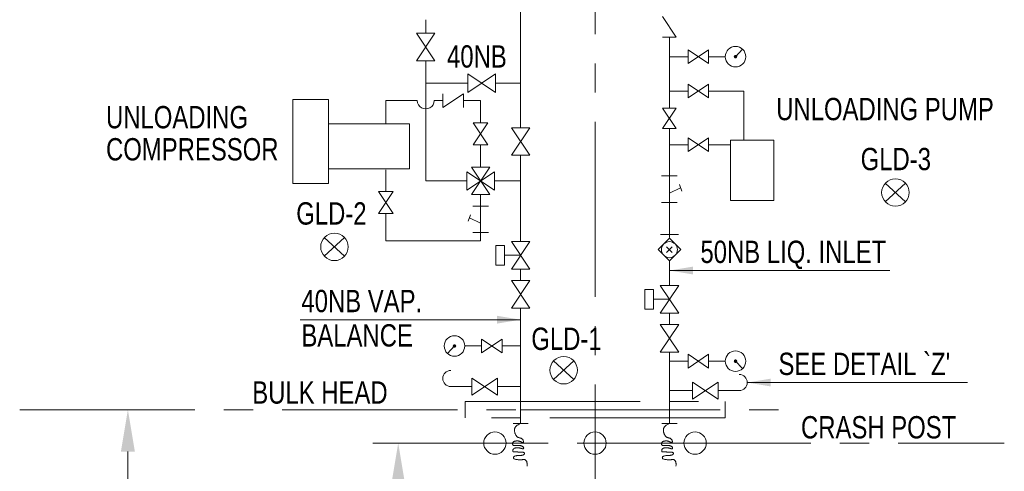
# Model space of a CAD drawing. Header units: millimetres. Extents: x 675887 to 845087, y 647781 to 767581.
# Tile 3 of 16: x 709272 to 724034, y 709224 to 715994. Entities that reach past the tile are written whole.
import ezdxf

# ---------------------------------------------------------------- set-up
doc = ezdxf.new("R2010")
doc.units = ezdxf.units.MM
doc.header["$LTSCALE"] = 3500
doc.header["$MEASUREMENT"] = 0
doc.linetypes.add('CENTER2', pattern=[1.125, 0.75, -0.125, 0.125, -0.125])
for name, color, linetype, lineweight in [('dim', 7, 'Continuous', 25), ('P1', 2, 'Continuous', 30), ('PPPP', 7, 'Continuous', 30), ('text', 3, 'Continuous', 25)]:
    doc.layers.add(name, color=color, linetype=linetype, lineweight=lineweight)
doc.styles.add('DIM', font='txt', dxfattribs={"width": 0.8})

msp = doc.modelspace()

# ---------------------------------------------------------------- linework, layer by layer
at = {"lineweight": 15}
for p, q in [((716780.7866732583, 714374.0623818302), (716780.7866732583, 720372.6881489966)), ((715359.1815522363, 715992.7854175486), (715359.1815522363, 715791.8270162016)), ((719013.5919889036, 714668.7456760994), (719013.5919889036, 715734.0513461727)), ((715359.1815522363, 715042.5289597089), (715991.150457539, 715042.5289597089)), ((716404.8698339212, 715042.528959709), (716780.7866732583, 715042.5289597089)), ((714762.6815522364, 714782.0000000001), (714762.6815522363, 714432.3129464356)), ((720128.4773498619, 714923.8146429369), (720128.4773498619, 714188.7459790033)), ((715113.8558840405, 714432.3129464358), (713902.8773052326, 714432.3129464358)), ((715113.8558840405, 714432.3129464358), (715113.8558840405, 713756.9202313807)), ((719013.5919889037, 713506.3850478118), (719013.5919889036, 714360.918759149)), ((719013.5919889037, 713933.6519034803), (719013.5919889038, 714140.307154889)), ((719291.3426065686, 714119.6106501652), (719013.5919889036, 714119.6106501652)), ((719926.8728993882, 714119.6106501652), (719599.169523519, 714119.6106501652)), ((716780.7866732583, 712668.7274920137), (716780.7866732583, 713960.343005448)), ((715113.8558840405, 713756.9202313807), (713902.8773052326, 713756.9202313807)), ((714762.6815522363, 713744.9202313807), (714762.6815522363, 713419.8198038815)), ((716388.859688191, 713577.5116156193), (716780.7866732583, 713577.5116156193)), ((719013.5919889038, 712728.8709903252), (719013.5919889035, 713361.9546478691)), ((719013.5919889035, 713079.4546478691), (719013.5919889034, 713255.1232854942)), ((714762.6815522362, 713088.8443027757), (714762.6815522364, 712681)), ((716780.786673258, 709939.3125853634), (716780.7866732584, 711669.0081156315)), ((719013.5919889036, 709939.3125853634), (719013.5919889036, 711009.946592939)), ((716780.7866732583, 710147.3632974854), (719013.5919889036, 710147.3632974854)), ((717897.1893310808, 709647.3632974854), (719397.1893310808, 709647.3632974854))]:
    msp.add_line(p, q, dxfattribs=at)
at = {"linetype": 'CENTER2', "lineweight": 15}
for p, q in [((717897.189331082, 707900.7882572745), (717897.189331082, 718947.2882572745)), ((709271.546180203, 710147.3632974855), (720765.5738785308, 710147.3632974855)), ((714568.2654536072, 709647.3632974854), (724033.6551915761, 709647.3632974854))]:
    msp.add_line(p, q, dxfattribs=at)
at = {"color": 1, "lineweight": 15}
for p, q in [((722316.3786621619, 712233.7442159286), (719013.5919889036, 712233.7442159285)), ((713478, 711496.2882572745), (716780.7866732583, 711496.2882572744)), ((723482.8950003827, 710554.3272532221), (720180.1083271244, 710554.327253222)), ((710893.8079220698, 706327.363297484), (710893.8079220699, 709520.1632974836))]:
    msp.add_line(p, q, dxfattribs=at)
at = {"lineweight": 15}
for points in [[(713366.0792802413, 714798.5617471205), (713902.8773052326, 714798.5617471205), (713902.8773052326, 713540.341558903), (713366.0792802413, 713540.341558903)], [(719926.8728993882, 714188.7459790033), (720577.466166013, 714188.7459790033), (720577.466166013, 713282.7152966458), (719926.8728993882, 713282.7152966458)]]:
    msp.add_lwpolyline(points, close=True, dxfattribs=at)
at = {"linetype": 'CENTER2', "lineweight": 15}
msp.add_lwpolyline([(715948.2689530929, 710267.8968047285), (719846.1097090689, 710267.8968047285), (719846.1097090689, 710026.8297902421), (715948.2689530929, 710026.8297902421)], close=True, dxfattribs=at)
at = {"lineweight": 15}
for centre in [(716397.1893310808, 709647.3632974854), (717897.1893310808, 709647.3632974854), (719397.1893310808, 709647.3632974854)]:
    msp.add_circle(centre, 167.9595170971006, dxfattribs=at)
at = {"color": 1, "lineweight": 15}
for points in [[(719364.8239889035, 712292.2828825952), (719364.8239889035, 712175.2055492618), (719013.5919889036, 712233.7442159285)], [(716429.5546732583, 711554.8269239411), (716429.5546732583, 711437.7495906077), (716780.7866732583, 711496.2882572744)], [(720531.3403271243, 710612.8659198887), (720531.3403271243, 710495.7885865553), (720180.1083271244, 710554.327253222)], [(710789.2745887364, 709520.1632974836), (710998.3412554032, 709520.1632974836), (710893.8079220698, 710147.3632974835)], [(714842.4974890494, 709020.1632974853), (715051.5641557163, 709020.1632974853), (714947.0308223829, 709647.3632974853)]]:
    msp.add_solid(points, dxfattribs=at)
at = {"layer": 'dim', "color": 0, "lineweight": 15}
for points in [[(716780.786673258, 709939.3125853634), (716759.3524525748, 709929.4474581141), (716742.5905335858, 709920.8078813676), (716729.8494957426, 709913.2554465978), (716720.4779185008, 709906.6517452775), (716713.8243813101, 709900.8583688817), (716709.2374636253, 709895.736908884), (716706.0657448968, 709891.1489567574), (716703.6578045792, 709886.9561039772), (716701.4737245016, 709883.0283499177), (716699.4195960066, 709879.2693255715), (716697.5130128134, 709875.591069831), (716695.7715686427, 709871.905621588), (716694.2128572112, 709868.1250197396), (716692.8544722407, 709864.1613031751), (716691.7140074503, 709859.9265107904), (716690.8090565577, 709855.3326814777), (716690.1585435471, 709850.3110686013), (716689.7867134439, 709844.8697834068), (716689.7191415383, 709839.0361516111), (716689.9814031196, 709832.8374989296), (716690.599073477, 709826.301151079), (716691.5977278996, 709819.4544337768), (716693.0029416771, 709812.3246727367), (716694.8402901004, 709804.9391936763), (716697.1239584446, 709797.3433581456), (716699.8225719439, 709789.654671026), (716702.8933658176, 709782.0086730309), (716706.2935752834, 709774.540904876), (716709.9804355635, 709767.3869072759), (716713.9111818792, 709760.6822209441), (716718.0430494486, 709754.5623865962), (716722.3332734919, 709749.162944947), (716726.7513938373, 709744.5777511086), (716731.3161687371, 709740.7339177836), (716736.0586610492, 709737.5168720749), (716741.0099336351, 709734.8120410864), (716746.2010493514, 709732.5048519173), (716751.6630710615, 709730.4807316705), (716757.4270616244, 709728.625107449), (716763.5240838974, 709726.8234063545), (716769.955096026, 709724.9645140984), (716776.6006372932, 709722.951150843), (716783.311142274, 709720.6894953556), (716789.9370455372, 709718.0857264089), (716796.3287816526, 709715.0460227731), (716802.3367851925, 709711.4765632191), (716807.811490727, 709707.2835265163), (716812.6033328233, 709702.3730914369), (716816.588013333, 709696.7133564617), (716819.7423032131, 709690.5200989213), (716822.0682407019, 709684.0710158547), (716823.5678640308, 709677.6438043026), (716824.2432114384, 709671.5161613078), (716824.0963211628, 709665.9657839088), (716823.1292314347, 709661.2703691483), (716821.3439804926, 709657.7076140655), (716818.7626048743, 709655.4776792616), (716815.4871343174, 709654.4705795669), (716811.6395968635, 709654.4987933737), (716807.3420205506, 709655.374799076), (716802.7164334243, 709656.9110750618), (716797.8848635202, 709658.9200997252), (716792.9693388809, 709661.2143514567), (716788.0918875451, 709663.6063086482), (716783.3451581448, 709665.9359087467), (716778.7042816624, 709668.152925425), (716774.1150096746, 709670.2345914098), (716769.5230937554, 709672.1581394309), (716764.8742854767, 709673.9008022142), (716760.1143364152, 709675.4398124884), (716755.1889981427, 709676.7524029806), (716750.0440222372, 709677.8158064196), (716744.6427335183, 709678.6119638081), (716739.0187498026, 709679.1416492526), (716733.2232621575, 709679.4103451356), (716727.3074616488, 709679.4235338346), (716721.3225393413, 709679.1866977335), (716715.3196862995, 709678.7053192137), (716709.3500935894, 709677.9848806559), (716703.4649522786, 709677.0308644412), (716697.7181715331, 709675.8404939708), (716692.1745329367, 709674.3779567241), (716686.9015361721, 709672.5991812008), (716681.9666809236, 709670.4600959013), (716677.437466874, 709667.916629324), (716673.3813937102, 709664.9247099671), (716669.8659611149, 709661.4402663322), (716666.9586687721, 709657.4192269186), (716664.7094294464, 709652.8546617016), (716663.0978082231, 709647.8882065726), (716662.0857832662, 709642.698638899), (716661.6353327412, 709637.4647360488), (716661.7084348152, 709632.3652753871), (716662.267067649, 709627.5790342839), (716663.2732094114, 709623.2847901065), (716664.6888382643, 709619.6613202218), (716666.4799313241, 709616.8397903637), (716668.628461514, 709614.7609197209), (716671.1204007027, 709613.3178158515), (716673.94172076, 709612.4035863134), (716677.0783935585, 709611.9113386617), (716680.5163909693, 709611.7341804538), (716684.2416848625, 709611.7652192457), (716688.2402471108, 709611.8975625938), (716692.494792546, 709612.0409232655), (716696.9750078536, 709612.1714348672), (716701.6473226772, 709612.2818362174), (716706.4781666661, 709612.364866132), (716711.4339694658, 709612.4132634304), (716716.4811607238, 709612.4197669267), (716721.5861700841, 709612.3771154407), (716726.715427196, 709612.2780477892), (716731.8436119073, 709612.1170715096), (716736.978404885, 709611.8957690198), (716742.1357369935, 709611.6174914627), (716747.3315391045, 709611.285589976), (716752.5817420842, 709610.9034156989), (716757.9022768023, 709610.474319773), (716763.3090741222, 709610.0016533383), (716768.818064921, 709609.4887675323), (716774.4309693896, 709608.9259974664), (716780.092665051, 709608.2516141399), (716785.7338187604, 709607.3908725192), (716791.2850973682, 709606.2690275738), (716796.6771677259, 709604.8113342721), (716801.8406966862, 709602.943047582), (716806.7063511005, 709600.5894224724), (716811.2047978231, 709597.675713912), (716815.2697824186, 709594.1691188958), (716818.8473653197, 709590.2046025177), (716821.8866856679, 709585.9590719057), (716824.3368826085, 709581.6094341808), (716826.1470952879, 709577.3325964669), (716827.2664628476, 709573.3054658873), (716827.6441244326, 709569.7049495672), (716827.2292191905, 709566.7079546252), (716825.9969011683, 709564.4489753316), (716824.0263840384, 709562.8928545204), (716821.4228963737, 709561.9620221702), (716818.291666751, 709561.5789082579), (716814.7379237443, 709561.665942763), (716810.8668959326, 709562.1455556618), (716806.783811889, 709562.9401769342), (716802.5939001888, 709563.9722365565), (716798.3779499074, 709565.1689544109), (716794.1189921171, 709566.476709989), (716789.7756183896, 709567.8466726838), (716785.306420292, 709569.230011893), (716780.6699894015, 709570.5778970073), (716775.8249172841, 709571.8414974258), (716770.7297955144, 709572.9719825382), (716765.3432156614, 709573.9205217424), (716759.645085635, 709574.6495890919), (716753.7005787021, 709575.166877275), (716747.5961844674, 709575.4913836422), (716741.4183925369, 709575.6421055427), (716735.2536925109, 709575.6380403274), (716729.1885739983, 709575.4981853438), (716723.3095266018, 709575.2415379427), (716717.7030399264, 709574.8870954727), (716712.437749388, 709574.445797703), (716707.5108736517, 709573.896354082), (716702.9017771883, 709573.2094164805), (716698.5898244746, 709572.3556367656), (716694.5543799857, 709571.3056668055), (716690.774808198, 709570.0301584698), (716687.2304735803, 709568.4997636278), (716683.9007406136, 709566.6851341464), (716680.7713249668, 709564.5658814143), (716677.8533471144, 709562.1574548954), (716675.1642787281, 709559.4842635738), (716672.7215914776, 709556.5707164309), (716670.5427570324, 709553.4412224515), (716668.6452470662, 709550.1201906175), (716667.0465332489, 709546.6320299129), (716665.7640872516, 709543.0011493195), (716664.8175371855, 709539.262785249), (716664.2351369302, 709535.4954838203), (716664.0472968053, 709531.7886185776), (716664.284427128, 709528.231563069), (716664.9769382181, 709524.9136908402), (716666.1552403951, 709521.9243754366), (716667.8497439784, 709519.3529904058), (716670.0908592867, 709517.2889092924), (716672.8893635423, 709515.7918023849), (716676.1775015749, 709514.8025269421), (716679.867885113, 709514.2322369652), (716683.8731258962, 709513.9920864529), (716688.1058356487, 709513.993229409), (716692.4786261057, 709514.1468198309), (716696.9041089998, 709514.3640117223), (716701.2948960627, 709514.5559590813), (716705.5812764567, 709514.65118784), (716709.7642490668, 709514.6477116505), (716713.8624902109, 709514.5609160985), (716717.8946762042, 709514.406186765), (716721.8794833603, 709514.1989092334), (716725.8355879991, 709513.9544690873), (716729.7816664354, 709513.6882519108), (716733.736394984, 709513.4156432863), (716737.7122064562, 709513.1484340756), (716741.6965596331, 709512.8840362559), (716745.6706697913, 709512.6162670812), (716749.6157522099, 709512.3389438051), (716753.5130221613, 709512.0458836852), (716757.3436949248, 709511.7309039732), (716761.0889857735, 709511.3878219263), (716764.7301099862, 709511.0104547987), (716768.2519059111, 709510.5988630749), (716771.6537041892, 709510.1780801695), (716774.9384585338, 709509.7793827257), (716778.1091226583, 709509.434047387), (716781.168650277, 709509.1733507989), (716784.1199951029, 709509.0285696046), (716786.9661108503, 709509.0309804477), (716789.7099512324, 709509.2118599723), (716792.3600215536, 709509.5851151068), (716794.9470334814, 709510.0951739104), (716797.507250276, 709510.6690947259), (716800.076935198, 709511.2339358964), (716802.6923515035, 709511.7167557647), (716805.3897624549, 709512.0446126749), (716808.2054313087, 709512.1445649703), (716811.1756213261, 709511.9436709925), (716814.3178142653, 709511.3901837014), (716817.5743658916, 709510.5171345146), (716820.8688504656, 709509.3787494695), (716824.124842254, 709508.0292545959), (716827.2659155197, 709506.5228759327), (716830.2156445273, 709504.9138395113), (716832.8976035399, 709503.2563713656), (716835.2353668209, 709501.6046975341), (716837.1679738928, 709499.9997659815), (716838.6963253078, 709498.429412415), (716839.8367868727, 709496.8681944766), (716840.605724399, 709495.2906698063), (716841.0195036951, 709493.6713960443), (716841.0944905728, 709491.9849308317), (716840.8470508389, 709490.2058318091), (716840.2935503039, 709488.3086566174), (716839.4464459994, 709486.2788388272), (716838.302559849, 709484.1453157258), (716836.8548049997, 709481.947900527), (716835.0960945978, 709479.7264064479), (716833.0193417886, 709477.5206467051), (716830.6174597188, 709475.3704345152), (716827.8833615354, 709473.3155830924), (716824.8099603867, 709471.3959056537), (716821.3886514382, 709469.6446357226), (716817.6047579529, 709468.0686880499), (716813.442085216, 709466.668397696), (716808.8844385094, 709465.444099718), (716803.915623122, 709464.3961291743), (716798.5194443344, 709463.5248211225), (716792.6797074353, 709462.8305106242), (716786.3802177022, 709462.3135327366), (716779.6209624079, 709461.9637297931), (716772.4666567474, 709461.7289732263), (716764.9981978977, 709461.546641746), (716757.2964830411, 709461.3541140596), (716749.4424093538, 709461.0887688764), (716741.5168740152, 709460.6879849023), (716733.6007742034, 709460.0891408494), (716725.7750071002, 709459.2296154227), (716718.1241902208, 709458.0566889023), (716710.7478224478, 709456.557247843), (716703.7491230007, 709454.7280803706), (716697.2313110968, 709452.5659746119), (716691.2976059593, 709450.0677186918), (716686.0512268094, 709447.2301007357), (716681.5953928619, 709444.0499088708), (716678.0333233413, 709440.5239312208), (716675.4552400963, 709436.6674515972), (716673.899375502, 709432.5697365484), (716673.3909645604, 709428.3385483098), (716673.9552422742, 709424.0816491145), (716675.6174436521, 709419.906801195), (716678.4028036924, 709415.9217667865), (716682.3365574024, 709412.234308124), (716687.4439397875, 709408.9521874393), (716693.7087325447, 709406.1573223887), (716700.9489041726, 709403.8282523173), (716708.9409698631, 709401.9176719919), (716717.4614448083, 709400.3782761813), (716726.286844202, 709399.1627596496), (716735.1936832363, 709398.2238171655), (716743.9584771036, 709397.5141434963), (716752.3577409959, 709396.986433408), (716760.2130526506, 709396.6009842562), (716767.5262399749, 709396.3485037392), (716774.3441934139, 709396.2273021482), (716780.7138034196, 709396.2356897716), (716786.6819604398, 709396.371976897), (716792.2955549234, 709396.6344738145), (716797.6014773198, 709397.0214908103), (716802.6466180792, 709397.5313381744), (716807.4738170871, 709398.1515700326), (716812.1097119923, 709398.8267158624), (716816.57688988, 709399.4905489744), (716820.897937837, 709400.0768426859), (716825.0954429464, 709400.5193703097), (716829.191992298, 709400.7519051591), (716833.2101729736, 709400.7082205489), (716837.1725720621, 709400.3220897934), (716841.0935516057, 709399.5381179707), (716844.9545734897, 709398.3442372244), (716848.7288745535, 709396.7392114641), (716852.3896916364, 709394.7218045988), (716855.9102615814, 709392.2907805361), (716859.2638212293, 709389.4449031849), (716862.4236074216, 709386.1829364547), (716865.3628569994, 709382.5036442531), (716868.0573196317, 709378.40886769), (716870.4927963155, 709373.9127566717), (716872.6576008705, 709369.032538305), (716874.5400471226, 709363.7854396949), (716876.1284488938, 709358.1886879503), (716877.4111200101, 709352.259510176), (716878.3763742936, 709346.0151334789), (716879.0125255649, 709339.4727849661), (716879.3214473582, 709332.6920172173), (716879.3592520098, 709325.901684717), (716879.1956115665, 709319.3729674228), (716878.9001980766, 709313.3770452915), (716878.5426835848, 709308.1850982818), (716878.1927401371, 709304.0683063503), (716877.9200397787, 709301.2978494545), (716877.7942545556, 709300.1449075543)], [(719013.5919889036, 709939.3125853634), (718992.1577682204, 709929.4474581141), (718975.3958492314, 709920.8078813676), (718962.6548113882, 709913.2554465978), (718953.2832341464, 709906.6517452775), (718946.6296969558, 709900.8583688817), (718942.0427792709, 709895.736908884), (718938.8710605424, 709891.1489567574), (718936.4631202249, 709886.9561039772), (718934.2790401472, 709883.0283499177), (718932.2249116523, 709879.2693255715), (718930.318328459, 709875.591069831), (718928.5768842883, 709871.905621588), (718927.0181728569, 709868.1250197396), (718925.6597878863, 709864.1613031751), (718924.5193230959, 709859.9265107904), (718923.6143722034, 709855.3326814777), (718922.9638591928, 709850.3110686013), (718922.5920290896, 709844.8697834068), (718922.5244571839, 709839.0361516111), (718922.7867187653, 709832.8374989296), (718923.4043891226, 709826.301151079), (718924.4030435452, 709819.4544337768), (718925.8082573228, 709812.3246727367), (718927.6456057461, 709804.9391936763), (718929.9292740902, 709797.3433581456), (718932.6278875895, 709789.654671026), (718935.6986814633, 709782.0086730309), (718939.098890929, 709774.540904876), (718942.7857512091, 709767.3869072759), (718946.7164975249, 709760.6822209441), (718950.8483650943, 709754.5623865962), (718955.1385891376, 709749.162944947), (718959.5567094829, 709744.5777511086), (718964.1214843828, 709740.7339177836), (718968.8639766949, 709737.5168720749), (718973.8152492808, 709734.8120410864), (718979.006364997, 709732.5048519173), (718984.4683867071, 709730.4807316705), (718990.23237727, 709728.625107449), (718996.329399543, 709726.8234063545), (719002.7604116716, 709724.9645140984), (719009.4059529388, 709722.951150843), (719016.1164579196, 709720.6894953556), (719022.7423611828, 709718.0857264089), (719029.1340972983, 709715.0460227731), (719035.1421008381, 709711.4765632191), (719040.6168063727, 709707.2835265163), (719045.4086484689, 709702.3730914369), (719049.3933289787, 709696.7133564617), (719052.5476188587, 709690.5200989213), (719054.8735563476, 709684.0710158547), (719056.3731796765, 709677.6438043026), (719057.048527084, 709671.5161613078), (719056.9016368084, 709665.9657839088), (719055.9345470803, 709661.2703691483), (719054.1492961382, 709657.7076140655), (719051.56792052, 709655.4776792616), (719048.292449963, 709654.4705795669), (719044.4449125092, 709654.4987933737), (719040.1473361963, 709655.374799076), (719035.5217490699, 709656.9110750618), (719030.6901791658, 709658.9200997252), (719025.7746545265, 709661.2143514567), (719020.8972031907, 709663.6063086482), (719016.1504737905, 709665.9359087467), (719011.509597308, 709668.152925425), (719006.9203253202, 709670.2345914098), (719002.328409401, 709672.1581394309), (718997.6796011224, 709673.9008022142), (718992.9196520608, 709675.4398124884), (718987.9943137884, 709676.7524029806), (718982.8493378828, 709677.8158064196), (718977.4480491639, 709678.6119638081), (718971.8240654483, 709679.1416492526), (718966.0285778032, 709679.4103451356), (718960.1127772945, 709679.4235338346), (718954.1278549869, 709679.1866977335), (718948.1250019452, 709678.7053192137), (718942.155409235, 709677.9848806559), (718936.2702679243, 709677.0308644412), (718930.5234871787, 709675.8404939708), (718924.9798485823, 709674.3779567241), (718919.7068518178, 709672.5991812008), (718914.7719965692, 709670.4600959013), (718910.2427825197, 709667.916629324), (718906.1867093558, 709664.9247099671), (718902.6712767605, 709661.4402663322), (718899.7639844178, 709657.4192269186), (718897.514745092, 709652.8546617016), (718895.9031238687, 709647.8882065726), (718894.8910989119, 709642.698638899), (718894.4406483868, 709637.4647360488), (718894.5137504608, 709632.3652753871), (718895.0723832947, 709627.5790342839), (718896.0785250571, 709623.2847901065), (718897.49415391, 709619.6613202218), (718899.2852469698, 709616.8397903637), (718901.4337771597, 709614.7609197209), (718903.9257163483, 709613.3178158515), (718906.7470364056, 709612.4035863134), (718909.8837092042, 709611.9113386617), (718913.3217066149, 709611.7341804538), (718917.0470005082, 709611.7652192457), (718921.0455627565, 709611.8975625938), (718925.3001081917, 709612.0409232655), (718929.7803234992, 709612.1714348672), (718934.4526383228, 709612.2818362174), (718939.2834823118, 709612.364866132), (718944.2392851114, 709612.4132634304), (718949.2864763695, 709612.4197669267), (718954.3914857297, 709612.3771154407), (718959.5207428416, 709612.2780477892), (718964.648927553, 709612.1170715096), (718969.7837205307, 709611.8957690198), (718974.9410526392, 709611.6174914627), (718980.1368547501, 709611.285589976), (718985.3870577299, 709610.9034156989), (718990.707592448, 709610.474319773), (718996.1143897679, 709610.0016533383), (719001.6233805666, 709609.4887675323), (719007.2362850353, 709608.9259974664), (719012.8979806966, 709608.2516141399), (719018.539134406, 709607.3908725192), (719024.0904130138, 709606.2690275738), (719029.4824833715, 709604.8113342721), (719034.6460123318, 709602.943047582), (719039.5116667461, 709600.5894224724), (719044.0101134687, 709597.675713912), (719048.0750980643, 709594.1691188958), (719051.6526809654, 709590.2046025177), (719054.6920013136, 709585.9590719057), (719057.1421982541, 709581.6094341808), (719058.9524109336, 709577.3325964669), (719060.0717784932, 709573.3054658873), (719060.4494400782, 709569.7049495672), (719060.0345348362, 709566.7079546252), (719058.8022168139, 709564.4489753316), (719056.831699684, 709562.8928545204), (719054.2282120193, 709561.9620221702), (719051.0969823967, 709561.5789082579), (719047.5432393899, 709561.665942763), (719043.6722115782, 709562.1455556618), (719039.5891275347, 709562.9401769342), (719035.3992158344, 709563.9722365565), (719031.1832655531, 709565.1689544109), (719026.9243077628, 709566.476709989), (719022.5809340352, 709567.8466726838), (719018.1117359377, 709569.230011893), (719013.4753050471, 709570.5778970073), (719008.6302329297, 709571.8414974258), (719003.53511116, 709572.9719825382), (718998.148531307, 709573.9205217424), (718992.4504012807, 709574.6495890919), (718986.5058943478, 709575.166877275), (718980.4015001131, 709575.4913836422), (718974.2237081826, 709575.6421055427), (718968.0590081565, 709575.6380403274), (718961.9938896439, 709575.4981853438), (718956.1148422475, 709575.2415379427), (718950.508355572, 709574.8870954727), (718945.2430650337, 709574.445797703), (718940.3161892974, 709573.896354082), (718935.7070928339, 709573.2094164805), (718931.3951401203, 709572.3556367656), (718927.3596956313, 709571.3056668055), (718923.5801238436, 709570.0301584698), (718920.035789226, 709568.4997636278), (718916.7060562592, 709566.6851341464), (718913.5766406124, 709564.5658814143), (718910.65866276, 709562.1574548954), (718907.9695943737, 709559.4842635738), (718905.5269071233, 709556.5707164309), (718903.3480726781, 709553.4412224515), (718901.4505627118, 709550.1201906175), (718899.8518488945, 709546.6320299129), (718898.5694028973, 709543.0011493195), (718897.6228528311, 709539.262785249), (718897.0404525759, 709535.4954838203), (718896.852612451, 709531.7886185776), (718897.0897427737, 709528.231563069), (718897.7822538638, 709524.9136908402), (718898.9605560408, 709521.9243754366), (718900.655059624, 709519.3529904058), (718902.8961749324, 709517.2889092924), (718905.694679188, 709515.7918023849), (718908.9828172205, 709514.8025269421), (718912.6732007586, 709514.2322369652), (718916.6784415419, 709513.9920864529), (718920.9111512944, 709513.993229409), (718925.2839417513, 709514.1468198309), (718929.7094246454, 709514.3640117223), (718934.1002117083, 709514.5559590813), (718938.3865921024, 709514.65118784), (718942.5695647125, 709514.6477116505), (718946.6678058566, 709514.5609160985), (718950.6999918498, 709514.406186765), (718954.684799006, 709514.1989092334), (718958.6409036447, 709513.9544690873), (718962.5869820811, 709513.6882519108), (718966.5417106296, 709513.4156432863), (718970.5175221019, 709513.1484340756), (718974.5018752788, 709512.8840362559), (718978.4759854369, 709512.6162670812), (718982.4210678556, 709512.3389438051), (718986.318337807, 709512.0458836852), (718990.1490105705, 709511.7309039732), (718993.8943014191, 709511.3878219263), (718997.5354256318, 709511.0104547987), (719001.0572215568, 709510.5988630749), (719004.4590198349, 709510.1780801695), (719007.7437741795, 709509.7793827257), (719010.9144383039, 709509.434047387), (719013.9739659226, 709509.1733507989), (719016.9253107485, 709509.0285696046), (719019.771426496, 709509.0309804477), (719022.5152668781, 709509.2118599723), (719025.1653371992, 709509.5851151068), (719027.7523491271, 709510.0951739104), (719030.3125659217, 709510.6690947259), (719032.8822508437, 709511.2339358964), (719035.4976671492, 709511.7167557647), (719038.1950781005, 709512.0446126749), (719041.0107469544, 709512.1445649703), (719043.9809369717, 709511.9436709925), (719047.1231299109, 709511.3901837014), (719050.3796815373, 709510.5171345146), (719053.6741661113, 709509.3787494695), (719056.9301578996, 709508.0292545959), (719060.0712311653, 709506.5228759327), (719063.020960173, 709504.9138395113), (719065.7029191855, 709503.2563713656), (719068.0406824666, 709501.6046975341), (719069.9732895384, 709499.9997659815), (719071.5016409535, 709498.429412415), (719072.6421025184, 709496.8681944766), (719073.4110400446, 709495.2906698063), (719073.8248193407, 709493.6713960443), (719073.8998062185, 709491.9849308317), (719073.6523664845, 709490.2058318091), (719073.0988659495, 709488.3086566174), (719072.2517616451, 709486.2788388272), (719071.1078754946, 709484.1453157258), (719069.6601206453, 709481.947900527), (719067.9014102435, 709479.7264064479), (719065.8246574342, 709477.5206467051), (719063.4227753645, 709475.3704345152), (719060.688677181, 709473.3155830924), (719057.6152760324, 709471.3959056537), (719054.1939670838, 709469.6446357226), (719050.4100735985, 709468.0686880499), (719046.2474008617, 709466.668397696), (719041.689754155, 709465.444099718), (719036.7209387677, 709464.3961291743), (719031.3247599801, 709463.5248211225), (719025.485023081, 709462.8305106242), (719019.1855333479, 709462.3135327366), (719012.4262780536, 709461.9637297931), (719005.271972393, 709461.7289732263), (718997.8035135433, 709461.546641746), (718990.1017986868, 709461.3541140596), (718982.2477249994, 709461.0887688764), (718974.3221896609, 709460.6879849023), (718966.4060898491, 709460.0891408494), (718958.5803227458, 709459.2296154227), (718950.9295058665, 709458.0566889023), (718943.5531380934, 709456.557247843), (718936.5544386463, 709454.7280803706), (718930.0366267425, 709452.5659746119), (718924.102921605, 709450.0677186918), (718918.856542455, 709447.2301007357), (718914.4007085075, 709444.0499088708), (718910.8386389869, 709440.5239312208), (718908.260555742, 709436.6674515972), (718906.7046911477, 709432.5697365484), (718906.1962802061, 709428.3385483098), (718906.7605579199, 709424.0816491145), (718908.4227592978, 709419.906801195), (718911.208119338, 709415.9217667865), (718915.141873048, 709412.234308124), (718920.2492554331, 709408.9521874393), (718926.5140481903, 709406.1573223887), (718933.7542198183, 709403.8282523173), (718941.7462855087, 709401.9176719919), (718950.2667604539, 709400.3782761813), (718959.0921598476, 709399.1627596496), (718967.9989988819, 709398.2238171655), (718976.7637927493, 709397.5141434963), (718985.1630566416, 709396.986433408), (718993.0183682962, 709396.6009842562), (719000.3315556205, 709396.3485037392), (719007.1495090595, 709396.2273021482), (719013.5191190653, 709396.2356897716), (719019.4872760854, 709396.371976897), (719025.100870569, 709396.6344738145), (719030.4067929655, 709397.0214908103), (719035.4519337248, 709397.5313381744), (719040.2791327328, 709398.1515700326), (719044.915027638, 709398.8267158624), (719049.3822055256, 709399.4905489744), (719053.7032534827, 709400.0768426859), (719057.9007585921, 709400.5193703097), (719061.9973079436, 709400.7519051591), (719066.0154886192, 709400.7082205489), (719069.9778877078, 709400.3220897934), (719073.8988672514, 709399.5381179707), (719077.7598891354, 709398.3442372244), (719081.5341901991, 709396.7392114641), (719085.1950072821, 709394.7218045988), (719088.7155772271, 709392.2907805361), (719092.069136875, 709389.4449031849), (719095.2289230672, 709386.1829364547), (719098.168172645, 709382.5036442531), (719100.8626352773, 709378.40886769), (719103.2981119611, 709373.9127566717), (719105.4629165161, 709369.032538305), (719107.3453627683, 709363.7854396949), (719108.9337645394, 709358.1886879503), (719110.2164356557, 709352.259510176), (719111.1816899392, 709346.0151334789), (719111.8178412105, 709339.4727849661), (719112.1267630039, 709332.6920172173), (719112.1645676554, 709325.901684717), (719112.0009272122, 709319.3729674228), (719111.7055137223, 709313.3770452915), (719111.3479992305, 709308.1850982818), (719110.9980557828, 709304.0683063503), (719110.7253554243, 709301.2978494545), (719110.5995702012, 709300.1449075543)]]:
    msp.add_lwpolyline(points, dxfattribs=at)
at = {"layer": 'P1', "color": 1, "lineweight": 15}
for p, q in [((719116.20096122, 715734.0513461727), (718910.9830165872, 716041.8782631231)), ((715221.2750934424, 715378.1076398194), (715497.0880110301, 715791.8270162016)), ((715497.0880110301, 715791.8270162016), (715221.2750934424, 715791.8270162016)), ((715221.2750934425, 715791.8270162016), (715497.0880110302, 715378.1076398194)), ((718910.9830165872, 715734.0513461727), (719116.20096122, 715734.0513461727)), ((720003.7530391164, 715438.9016344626), (720109.9591935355, 715550.3000431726)), ((715497.0880110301, 715378.1076398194), (715221.2750934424, 715378.1076398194)), ((715991.150457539, 715180.4354185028), (715991.150457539, 714904.6225009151)), ((716404.8698339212, 714904.6225009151), (715991.150457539, 715180.4354185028)), ((715991.150457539, 714904.6225009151), (716404.8698339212, 715180.4354185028)), ((716404.8698339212, 715180.4354185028), (716404.8698339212, 714904.6225009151)), ((715924.8269169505, 714884.6089723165), (715617.0000000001, 714679.3910276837)), ((715617.0000000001, 714679.3910276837), (715617.0000000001, 714884.6089723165)), ((715924.8269169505, 714679.3910276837), (715924.8269169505, 714884.6089723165)), ((716292.325167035, 714448.6734024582), (716071.6748329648, 714448.6734024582)), ((716071.6748329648, 714117.6979013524), (716292.325167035, 714448.6734024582)), ((716071.6748329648, 714448.6734024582), (716292.325167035, 714117.6979013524)), ((716918.6931320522, 714374.0623818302), (716642.8802144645, 714374.0623818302)), ((716642.8802144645, 713960.343005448), (716918.6931320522, 714374.0623818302)), ((716642.8802144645, 714374.0623818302), (716918.6931320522, 713960.343005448)), ((716292.325167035, 714117.6979013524), (716071.6748329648, 714117.6979013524)), ((716918.6931320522, 713960.343005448), (716642.8802144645, 713960.343005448)), ((716319.9064587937, 713784.3713038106), (716044.0935412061, 713784.3713038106)), ((716044.0935412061, 713370.6519274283), (716319.9064587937, 713784.3713038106)), ((716044.0935412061, 713784.3713038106), (716319.9064587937, 713370.6519274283)), ((715975.1403118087, 713439.6051568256), (716388.859688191, 713715.4180744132)), ((716388.859688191, 713439.6051568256), (715975.1403118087, 713715.4180744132)), ((715975.1403118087, 713715.4180744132), (715975.1403118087, 713439.6051568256)), ((716388.859688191, 713715.4180744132), (716388.859688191, 713439.6051568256)), ((719131.3495407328, 713651.1519034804), (718895.8344370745, 713651.1519034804)), ((719013.5919889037, 713651.1519034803), (719013.5919889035, 713255.1232854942)), ((719013.5919889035, 713393.1497702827), (719180.2426392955, 713475.0820026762)), ((719199.0961295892, 713424.7116146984), (719162.8427081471, 713521.789784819)), ((714652.3563852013, 713419.8198038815), (714873.0067192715, 713088.8443027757)), ((714652.3563852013, 713088.8443027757), (714873.0067192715, 713419.8198038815)), ((714873.0067192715, 713419.8198038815), (714652.3563852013, 713419.8198038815)), ((716319.9064587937, 713370.6519274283), (716044.0935412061, 713370.6519274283)), ((716064.2424481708, 713200.0000000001), (716299.7575518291, 713200.0000000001)), ((716181.9999999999, 713200), (716182.0000000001, 712803.9713820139)), ((719131.3495407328, 713255.1232854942), (718895.8344370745, 713255.1232854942)), ((714873.0067192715, 713088.8443027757), (714652.3563852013, 713088.8443027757)), ((715996.4958593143, 712973.5597112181), (716032.7492807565, 713070.6378813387)), ((716182.0000000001, 712941.9978668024), (716015.3493496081, 713023.9300991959)), ((716064.2424481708, 712803.9713820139), (716299.7575518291, 712803.9713820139)), ((718843.8110848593, 712546.2893043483), (719013.5919889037, 712716.0702083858)), ((719150.6151040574, 712773.5930459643), (718876.5688737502, 712773.5930459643)), ((719013.5919889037, 712716.0702083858), (719183.3728929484, 712546.2893043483)), ((716918.6931320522, 712668.7274920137), (716642.8802144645, 712668.7274920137)), ((716642.8802144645, 712255.0081156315), (716918.6931320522, 712668.7274920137)), ((716642.8802144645, 712668.7274920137), (716918.6931320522, 712255.0081156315)), ((718971.1467628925, 712503.8440783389), (719056.0372149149, 712588.7345303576)), ((719056.0372149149, 712503.8440783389), (718971.1467628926, 712588.7345303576)), ((718843.8110848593, 712546.2893043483), (719013.5919889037, 712376.508400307)), ((719013.5919889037, 712376.508400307), (719183.3728929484, 712546.2893043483)), ((716918.6931320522, 712255.0081156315), (716642.8802144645, 712255.0081156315)), ((716642.8802144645, 712082.7274920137), (716918.6931320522, 711669.0081156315)), ((716642.8802144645, 711669.0081156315), (716918.6931320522, 712082.7274920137)), ((716918.6931320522, 712082.7274920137), (716642.8802144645, 712082.7274920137)), ((718875.6855301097, 712009.6659693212), (719151.4984476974, 711595.946592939)), ((718875.6855301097, 711595.946592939), (719151.4984476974, 712009.6659693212)), ((719151.4984476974, 712009.6659693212), (718875.6855301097, 712009.6659693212)), ((719150.6151040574, 712006.5296040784), (718876.5688737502, 712006.5296040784)), ((716918.6931320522, 711669.0081156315), (716642.8802144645, 711669.0081156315)), ((719151.4984476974, 711595.946592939), (718875.6855301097, 711595.946592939)), ((719151.4984476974, 711423.6659693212), (718875.6855301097, 711423.6659693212)), ((718875.6855301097, 711009.946592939), (719151.4984476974, 711423.6659693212)), ((718875.6855301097, 711423.6659693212), (719151.4984476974, 711009.946592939)), ((715790.6256230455, 711102.8203264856), (715684.4194686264, 710991.4219177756)), ((719151.4984476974, 711009.946592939), (718875.6855301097, 711009.946592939)), ((720003.7530391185, 710874.8203264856), (720109.9591935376, 710763.4219177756))]:
    msp.add_line(p, q, dxfattribs=at)
at = {"layer": 'P1', "color": 0, "lineweight": 15}
for p, q in [((719013.5919889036, 715438.9016344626), (719291.3426065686, 715438.9016344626)), ((719599.1695235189, 715438.9016344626), (719849.8395806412, 715438.9016344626)), ((719013.5919889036, 714923.8146429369), (719291.3426065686, 714923.8146429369)), ((719599.1695235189, 714923.8146429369), (720128.4773498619, 714923.8146429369)), ((716195.209138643, 711102.8203264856), (715944.5390815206, 711102.8203264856)), ((716780.7866732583, 711102.8203264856), (716503.0360555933, 711102.8203264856)), ((719013.5919889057, 710874.8203264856), (719291.3426065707, 710874.8203264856)), ((719599.169523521, 710874.8203264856), (719849.8395806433, 710874.8203264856)), ((716048.8147549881, 710494.1204046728), (715735.4771835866, 710494.1204046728)), ((716780.7866732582, 710494.1204046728), (716433.5984011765, 710494.1204046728)), ((719013.5919889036, 710433.1204046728), (719360.7802609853, 710433.1204046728)), ((719745.5639071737, 710433.1204046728), (720058.9014785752, 710433.1204046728)), ((716667.7441926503, 709939.3125853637), (716893.8291538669, 709939.3125853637)), ((718900.549508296, 709939.3125853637), (719126.6344695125, 709939.3125853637))]:
    msp.add_line(p, q, dxfattribs=at)
at = {"layer": 'P1', "color": 1, "lineweight": 15}
for points in [[(719599.169523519, 715336.2926621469), (719599.169523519, 715541.5106067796), (719291.3426065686, 715336.2926621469), (719291.3426065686, 715541.5106067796)], [(719599.169523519, 714821.2056706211), (719599.169523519, 715026.4236152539), (719291.3426065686, 714821.2056706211), (719291.3426065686, 715026.4236152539)], [(718910.9830165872, 714360.918759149), (719116.20096122, 714360.918759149), (718910.9830165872, 714668.7456760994), (719116.20096122, 714668.7456760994)], [(719599.169523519, 714017.0016778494), (719599.169523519, 714222.2196224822), (719291.3426065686, 714017.0016778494), (719291.3426065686, 714222.2196224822)], [(716195.2091386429, 711205.4292988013), (716195.2091386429, 711000.2113541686), (716503.0360555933, 711205.4292988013), (716503.0360555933, 711000.2113541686)], [(719599.1695235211, 710977.4292988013), (719599.1695235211, 710772.2113541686), (719291.3426065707, 710977.4292988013), (719291.3426065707, 710772.2113541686)], [(716048.8147549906, 710622.3816200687), (716048.8147549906, 710365.8591892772), (716433.5984011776, 710622.3816200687), (716433.5984011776, 710365.8591892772)], [(719745.5639071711, 710561.3816200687), (719745.5639071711, 710304.8591892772), (719360.7802609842, 710561.3816200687), (719360.7802609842, 710304.8591892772)]]:
    msp.add_lwpolyline(points, close=True, dxfattribs=at)
for points, const_width in [([(720016.5791606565, 715438.9016344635, -1), (719990.9269175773, 715438.9016344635, -1)], 25.65224307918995), ([(715777.7995015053, 711102.8203264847, -1), (715803.4517445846, 711102.8203264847, -1)], 25.65224307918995), ([(720016.5791606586, 710874.8203264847, 1), (719990.9269175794, 710874.8203264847, 1)], 25.65224307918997)]:
    msp.add_lwpolyline(points, format="xyb", close=True, dxfattribs=dict(at, const_width=const_width))
for centre, radius in [((720003.7530391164, 715438.9016344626), 153.9134584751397), ((719013.5919889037, 712546.2893043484), 120.053228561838), ((715790.6256230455, 711102.8203264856), 153.9134584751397), ((720003.7530391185, 710874.8203264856), 153.9134584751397)]:
    msp.add_circle(centre, radius, dxfattribs=at)
at = {"layer": 'P1', "color": 0, "lineweight": 15}
for centre, start, end in [((715735.4771835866, 710615.327253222), 90, 270), ((720058.9014785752, 710554.327253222), 270, 90)]:
    msp.add_arc(centre, 121.2068485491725, start, end, dxfattribs=at)
at = {"layer": 'P1', "color": 1, "lineweight": 15}
for points in [[(720059.6368741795, 715512.510726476), (720109.9591935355, 715550.3000431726), (720074.6129941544, 715498.2326400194)], [(715734.7417879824, 711029.2112344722), (715684.4194686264, 710991.4219177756), (715719.7656680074, 711043.4893209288)], [(720059.6368741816, 710801.2112344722), (720109.9591935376, 710763.4219177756), (720074.6129941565, 710815.4893209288)]]:
    msp.add_solid(points, dxfattribs=at)
at = {"layer": 'PPPP', "linetype": 'ByBlock', "lineweight": 15}
for p, q in [((722248.6715573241, 713264.5742709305), (722552.6208050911, 713542.1287054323)), ((722248.6715573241, 713542.1287054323), (722552.6208050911, 713264.5742709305)), ((713837.8968890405, 712726.6381243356), (714141.8461368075, 712449.0836898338)), ((713837.8968890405, 712449.0836898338), (714141.8461368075, 712726.6381243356)), ((717275.5253761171, 710877.6405147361), (717579.4746238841, 710600.0860802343)), ((717275.5253761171, 710600.0860802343), (717579.4746238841, 710877.6405147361))]:
    msp.add_line(p, q, dxfattribs=at)
for centre in [(722400.6461812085, 713403.3514881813), (713989.8715129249, 712587.8609070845), (717427.5000000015, 710738.863297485)]:
    msp.add_circle(centre, 205.8042816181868, dxfattribs=at)
at = {"layer": 'text', "color": 0, "lineweight": 15}
for p, q in [((715359.1815522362, 715378.1076398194), (715359.1815522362, 713577.5116156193)), ((715232.7815522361, 714782.0000000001), (714762.6815522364, 714782.0000000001)), ((715617.0000000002, 714782.0000000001), (715485.5815522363, 714782.0000000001)), ((716181.9999999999, 714782), (715924.8269169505, 714782.0000000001)), ((716181.9999999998, 714448.6734024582), (716181.9999999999, 714782)), ((716181.9999999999, 713784.3713038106), (716182.0000000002, 714119.6106501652)), ((715975.1403118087, 713577.5116156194), (715359.1815522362, 713577.5116156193)), ((716181.9999999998, 713370.6519274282), (716181.9999999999, 712681)), ((716181.9999999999, 712681), (714762.6815522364, 712681)), ((716780.7866732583, 712461.8678038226), (716541, 712461.8678038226)), ((719013.5919889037, 712006.5296040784), (719013.5919889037, 712376.508400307)), ((716780.7866732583, 712255.0081156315), (716780.7866732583, 712082.7274920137)), ((719013.5919889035, 711802.8062811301), (718773.8053156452, 711802.8062811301)), ((719013.5919889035, 711595.946592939), (719013.5919889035, 711423.6659693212))]:
    msp.add_line(p, q, dxfattribs=at)
for points in [[(716409, 712608.6178038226), (716541, 712608.6178038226), (716541, 712315.1178038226), (716409, 712315.1178038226)], [(718641.8053156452, 711949.5562811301), (718773.8053156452, 711949.5562811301), (718773.8053156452, 711656.0562811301), (718641.8053156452, 711656.0562811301)]]:
    msp.add_lwpolyline(points, close=True, dxfattribs=at)
msp.add_arc((715359.1815522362, 714782.0000000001), 126.4000000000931, 179.9999999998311, 8.443172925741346e-11, dxfattribs=at)

# ---------------------------------------------------------------- texts
at = {"layer": 'PPPP', "color": 3, "linetype": 'ByBlock', "lineweight": 15, "style": 'DIM', "width": 0.8}
for s, p in [('40NB', (715678.3028095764, 715275.544041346)), ('UNLOADING PUMP', (720614.0546643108, 714486.7915515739)), ('UNLOADING', (710566.1769810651, 714365.1150201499)), ('COMPRESSOR', (710566.1769810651, 713883.7261351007)), ('GLD-3', (721880, 713737.5)), ('GLD-2', (713417.7253317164, 712922.0094189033)), ('50NB LIQ. INLET', (719477.6834765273, 712346.5)), ('40NB VAP.', (713495.3028095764, 711609.044041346)), ('BALANCE', (713495.3028095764, 711094.044041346)), ('GLD-1', (716942.1834765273, 711042.7345920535)), ("SEE DETAIL `Z'", (720647.6834765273, 710667.0830372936)), ('BULK HEAD', (712758.615337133, 710237.9035802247)), ('CRASH POST', (720985.6074921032, 709716.5904118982))]:
    msp.add_text(s, height=334.6565423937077, dxfattribs=at).set_placement(p)

doc.saveas('drawing.dxf')
